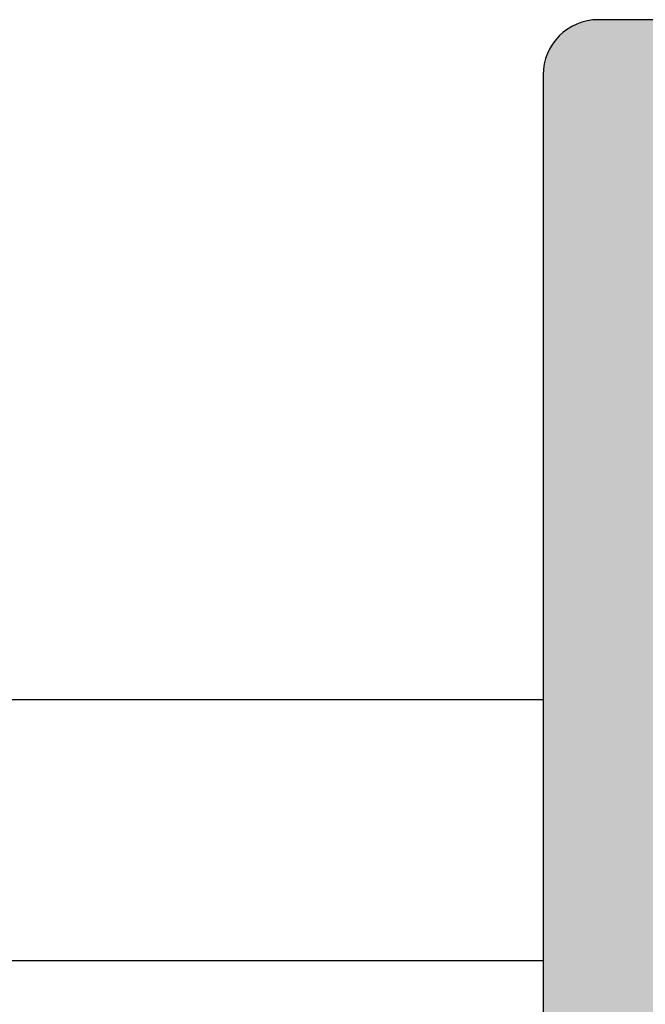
# Model space of a CAD drawing. Header units: millimetres. Extents: x 2709036 to 2756280, y 168165 to 192362.
# Tile 170 of 192: x 2743616 to 2743933, y 174566 to 175065. Entities that reach past the tile are written whole.
import ezdxf

# ---------------------------------------------------------------- set-up
doc = ezdxf.new("R2010")
doc.units = ezdxf.units.MM
doc.header["$MEASUREMENT"] = 0
for name, color, linetype in [('D+H Urządzenia', 30, 'Continuous'), ('DH_SO_NKGs', 14, 'Continuous'), ('DH_SO_YDY', 140, 'Continuous')]:
    doc.layers.add(name, color=color, linetype=linetype)

msp = doc.modelspace()

# ---------------------------------------------------------------- linework, layer by layer
at = {"layer": 'D+H Urządzenia'}
for p, q in [((2744808.44, 175065.42), (2743909.64, 175065.42)), ((2743881.64, 175037.42), (2743881.64, 174138.62))]:
    msp.add_line(p, q, dxfattribs=at)
msp.add_arc((2743909.64, 175037.42), 28, 90, 180, dxfattribs=at)
at = {"layer": 'D+H Urządzenia', "lineweight": 0}
for points in [[(2743900.07, 174112.31), (2743895.64, 175061.67), (2743900.07, 175063.73)], [(2743904.78, 174111.05), (2743900.07, 175063.73), (2743904.78, 175064.99)], [(2743900.07, 174112.31), (2743900.07, 175063.73), (2743904.78, 174111.05)], [(2743909.64, 174110.62), (2743904.78, 175064.99), (2743909.64, 175065.42)], [(2743904.78, 174111.05), (2743904.78, 175064.99), (2743909.64, 174110.62)], [(2743891.64, 174117.17), (2743888.19, 175055.42), (2743891.64, 175058.87)], [(2743895.64, 174114.37), (2743891.64, 175058.87), (2743895.64, 175061.67)], [(2743891.64, 174117.17), (2743891.64, 175058.87), (2743895.64, 174114.37)], [(2743895.64, 174114.37), (2743895.64, 175061.67), (2743900.07, 174112.31)], [(2743888.19, 174120.62), (2743885.39, 175051.42), (2743888.19, 175055.42)], [(2743888.19, 174120.62), (2743888.19, 175055.42), (2743891.64, 174117.17)], [(2743885.39, 174124.62), (2743883.33, 175047), (2743885.39, 175051.42)], [(2743885.39, 174124.62), (2743885.39, 175051.42), (2743888.19, 174120.62)], [(2743882.07, 174133.76), (2743881.64, 175037.42), (2743882.07, 175042.28)], [(2743883.33, 174129.04), (2743882.07, 175042.28), (2743883.33, 175047)], [(2743882.07, 174133.76), (2743882.07, 175042.28), (2743883.33, 174129.04)], [(2743883.33, 174129.04), (2743883.33, 175047), (2743885.39, 174124.62)], [(2743881.64, 174138.62), (2743881.64, 175037.42), (2743882.07, 174133.76)]]:
    msp.add_solid(points, dxfattribs=at)
at = {"layer": 'D+H Urządzenia', "lineweight": 0, "extrusion": (0, 0, -1)}
for points in [[(-2743909.64, 174110.62), (-2743909.64, 175065.42), (-2743941.84, 174110.62)], [(-2743941.84, 174110.62), (-2743909.64, 175065.42), (-2743941.84, 175065.42)]]:
    msp.add_solid(points, dxfattribs=at)
at = {"layer": 'DH_SO_NKGs'}
msp.add_line((2743881.64, 174588.02), (2741326.28, 174588.02), dxfattribs=at)
at = {"layer": 'DH_SO_YDY'}
msp.add_line((2743881.64, 174720.4), (2743081.61, 174720.4), dxfattribs=at)

doc.saveas('drawing.dxf')
